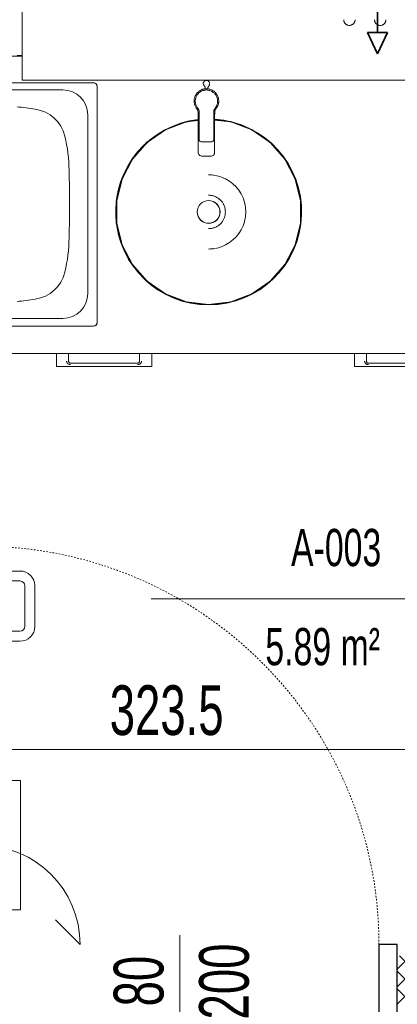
# Model space of a CAD drawing. Header units: centimetres. Extents: x 376 to 6517, y 1901 to 66534.
# Tile 54 of 115: x 1986 to 2062, y 66104 to 66302. Entities that reach past the tile are written whole.
import ezdxf

# ---------------------------------------------------------------- set-up
doc = ezdxf.new("R2010")
doc.units = ezdxf.units.CM
doc.linetypes.add('Kreska', pattern=[0.635, 0.3175, -0.3175])
for name, color, linetype, lineweight in [('A-ANNO-DIMS', 7, 'Continuous', 5), ('A-ANNO-DIMS-50', 7, 'Continuous', 5), ('A-AREA-IDEN', 7, 'Continuous', 5), ('A-DETL-GENF', 7, 'Continuous', 5), ('A-DOOR', 7, 'Continuous', 5), ('A-DOOR-FRAM', 7, 'Continuous', 25), ('A-DOOR-HDLN', 7, 'Kreska', 5), ('A-DOOR-IDEN', 7, 'Continuous', 5), ('A-GENM', 7, 'Continuous', 5), ('A-GLAZ', 7, 'Continuous', 5), ('A-WALL', 7, 'Continuous', 35), ('A-WALL-PATT', 7, 'Continuous', 35), ('G-IMPT', 7, 'Continuous', 5), ('I-FURN', 7, 'Continuous', 5), ('P-SANR-FIXT', 7, 'Continuous', 5)]:
    doc.layers.add(name, color=color, linetype=linetype, lineweight=lineweight)
doc.layers.add('A-DETL', color=7, linetype='Continuous', lineweight=5, true_color=0x00a600)
doc.styles.add('Arial Narrow_1', font='ARIALN.TTF', dxfattribs={"width": 0.8, "height": 10})
doc.styles.add('Arial_I_1', font='arial.ttf', dxfattribs={"width": 0.65, "height": 7.5})
doc.dimstyles.new('standard_wielkość_otworów', dxfattribs={"dimscale": 30.48, "dimtxt": 10.23431, "dimasz": 0.246063, "dimexe": 0.164042, "dimexo": 0.0625, "dimgap": 0, "dimtad": 1, "dimdec": 1, "dimrnd": 0.5, "dimdsep": 46, "dimtxsty": 'Arial Narrow_1', "dimblk1": 'OBLIQUE', "dimblk2": 'OBLIQUE', "dimsah": 1, "dimcen": 0.09, "dimazin": 0, "dimtfac": 1, "dimtdec": 4, "dimtix": 1, "dimtmove": 0, "dimatfit": 3, "dimfxl": 0.164042, "dimfxlon": 1, "dimtvp": 1, "dimtolj": 1, "dimtzin": 0, "dimarcsym": 2})

# ---------------------------------------------------------------- blocks, each defined once
blk = doc.blocks.new('Modele ogólne 2 - Modele ogólne 1-9019300-__-00_00 Przyziemie PB')
at = {"layer": 'A-GENM'}
for p, q in [((63702.14, 66201.46), (63568.64, 66201.46)), ((63628.87, 66141.59), (63892.19, 66141.59))]:
    blk.add_line(p, q, dxfattribs=at)
for centre, start, end in [((63716.47, 66195.31), 15, 90), ((63716.47, 66147.87), 285, 345)]:
    blk.add_arc(centre, 0.78, start, end, dxfattribs=at)
blk = doc.blocks.new('MEBLE szafka kuchenna doł - 3 szuflady-9019311-__-00_00 Przyziemie PB')
at = {"layer": 'G-IMPT'}
for p, q in [((-7.14, 60.01), (-7.14, 61.56)), ((-7.14, 60.63), (-7.14, 61.56)), ((-7.14, 60.63), (-7.14, 61.56)), ((-6.74, 61.96), (6.76, 61.96)), ((7.16, 61.56), (7.16, 60.01)), ((7.16, 61.56), (7.16, 60.05)), ((7.16, 61.56), (7.16, 60.05))]:
    blk.add_line(p, q, dxfattribs=at)
at = {"layer": 'G-IMPT', "flags": 128}
for points in [[(-6.74, 61.96), (-6.81, 61.95), (-6.87, 61.93), (-6.94, 61.9), (-6.99, 61.86), (-7.04, 61.82), (-7.08, 61.76), (-7.11, 61.7), (-7.13, 61.63), (-7.14, 61.56)], [(-7.14, 61.56), (-7.13, 61.63), (-7.11, 61.7), (-7.08, 61.76), (-7.04, 61.82), (-6.99, 61.86), (-6.94, 61.9), (-6.87, 61.93), (-6.81, 61.95), (-6.74, 61.96)], [(-7.04, 61.82), (-7.08, 61.76), (-7.11, 61.7), (-7.13, 61.63), (-7.14, 61.56)], [(-7.14, 61.56), (-7.13, 61.63), (-7.11, 61.7), (-7.08, 61.76), (-7.04, 61.82)], [(-7.04, 61.82), (-7.08, 61.76), (-7.11, 61.7), (-7.13, 61.63), (-7.14, 61.56)], [(-7.14, 61.56), (-7.13, 61.63), (-7.11, 61.7), (-7.08, 61.76), (-7.04, 61.82)], [(-6.74, 61.96), (-6.81, 61.95), (-6.87, 61.93), (-6.94, 61.9)], [(-6.94, 61.9), (-6.87, 61.93), (-6.81, 61.95), (-6.74, 61.96)], [(-6.74, 61.96), (-6.81, 61.95), (-6.87, 61.93), (-6.94, 61.9)], [(-6.94, 61.9), (-6.87, 61.93), (-6.81, 61.95), (-6.74, 61.96)], [(7.16, 61.56), (7.16, 61.63), (7.14, 61.7), (7.11, 61.76), (7.07, 61.82), (7.02, 61.86), (6.96, 61.9), (6.9, 61.93), (6.83, 61.95), (6.76, 61.96)], [(6.76, 61.96), (6.83, 61.95), (6.9, 61.93), (6.96, 61.9), (7.02, 61.86), (7.07, 61.82), (7.11, 61.76), (7.14, 61.7), (7.16, 61.63), (7.16, 61.56)], [(6.96, 61.9), (6.9, 61.93), (6.83, 61.95), (6.76, 61.96)], [(6.76, 61.96), (6.83, 61.95), (6.9, 61.93), (6.96, 61.9)], [(6.96, 61.9), (6.9, 61.93), (6.83, 61.95), (6.76, 61.96)], [(6.76, 61.96), (6.83, 61.95), (6.9, 61.93), (6.96, 61.9)], [(7.16, 61.56), (7.16, 61.63), (7.14, 61.7), (7.11, 61.76), (7.07, 61.82)], [(7.07, 61.82), (7.11, 61.76), (7.14, 61.7), (7.16, 61.63), (7.16, 61.56)], [(7.16, 61.56), (7.16, 61.63), (7.14, 61.7), (7.11, 61.76), (7.07, 61.82)], [(7.07, 61.82), (7.11, 61.76), (7.14, 61.7), (7.16, 61.63), (7.16, 61.56)]]:
    blk.add_lwpolyline(points, dxfattribs=at)
at = {"layer": 'I-FURN'}
for p, q in [((-9.59, 62.66), (9.61, 62.66)), ((-9.59, 62.66), (-9.59, 60.01)), ((9.61, 60.01), (9.61, 62.66)), ((28.41, 0.01), (28.41, 0.14))]:
    blk.add_line(p, q, dxfattribs=at)
for points, knots in [([(-6.74, 62.26), (-6.78, 62.26), (-6.87, 62.25), (-7.07, 62.21), (-7.24, 62.12), (-7.34, 62.01), (-7.39, 61.95), (-7.42, 61.89), (-7.45, 61.85), (-7.47, 61.81), (-7.49, 61.75), (-7.52, 61.67), (-7.53, 61.6), (-7.54, 61.56)], [0, 0, 0, 0, 0.125, 0.25, 0.5, 0.5625, 0.625, 0.6875, 0.71875, 0.75, 0.8125, 0.875, 1, 1, 1, 1]), ([(7.56, 61.56), (7.56, 61.6), (7.54, 61.67), (7.52, 61.75), (7.49, 61.81), (7.47, 61.85), (7.45, 61.89), (7.42, 61.95), (7.37, 62.01), (7.26, 62.12), (7.09, 62.21), (6.9, 62.25), (6.81, 62.26), (6.76, 62.26)], [0, 0, 0, 0, 0.125, 0.1875, 0.25, 0.28125, 0.3125, 0.375, 0.4375, 0.5, 0.75, 0.875, 1, 1, 1, 1])]:
    blk.add_open_spline(points, degree=3, knots=knots, dxfattribs=at)
for points in [[(-7.54, 61.56), (-7.52, 61.67), (-7.46, 61.87), (-7.29, 62.08), (-7.06, 62.22), (-6.85, 62.25), (-6.74, 62.26)], [(6.76, 62.26), (6.88, 62.25), (7.08, 62.22), (7.32, 62.08), (7.48, 61.87), (7.54, 61.67), (7.56, 61.56)]]:
    blk.add_open_spline(points, degree=3, dxfattribs=at)
blk = doc.blocks.new('Windows_S9000-Double-Vent-Window-with-Sashbars - O3 Windows_S9000-Double-Vent-Window-with-Sashbars 2-9090604-__-00_00 Przyziemie PB')
at = {"layer": 'A-GLAZ'}
for p, q in [((-69, -2.4), (-69, -23.4)), ((-69, -23.4), (69, -23.4))]:
    blk.add_line(p, q, dxfattribs=at)
for points, knots in [([(-4.25, -11.2), (-4.25, -11.22), (-4.25, -11.27), (-4.24, -11.35), (-4.23, -11.42), (-4.21, -11.5), (-4.19, -11.57), (-4.16, -11.64), (-4.13, -11.71), (-4.1, -11.78), (-4.06, -11.84), (-4, -11.92), (-3.93, -12), (-3.86, -12.06), (-3.78, -12.13), (-3.68, -12.2), (-3.54, -12.27), (-3.35, -12.33), (-3.2, -12.35), (-3.1, -12.35)], [0.5, 0.5, 0.5, 0.5, 0.5208333, 0.5416667, 0.5625, 0.5833333, 0.6041667, 0.625, 0.6458333, 0.6666667, 0.6875, 0.7083333, 0.75, 0.7708333, 0.7916667, 0.8333333, 0.875, 0.9166667, 1, 1, 1, 1]), ([(-3.1, -12.35), (-3, -12.35), (-2.85, -12.33), (-2.66, -12.27), (-2.52, -12.2), (-2.42, -12.13), (-2.34, -12.06), (-2.27, -12), (-2.19, -11.9), (-2.12, -11.8), (-2.07, -11.71), (-2.04, -11.64), (-2.01, -11.57), (-1.99, -11.5), (-1.97, -11.42), (-1.96, -11.35), (-1.95, -11.27), (-1.95, -11.22), (-1.95, -11.2)], [0, 0, 0, 0, 0.0833333, 0.125, 0.1666667, 0.2083333, 0.2291667, 0.25, 0.2916667, 0.3333333, 0.3541667, 0.375, 0.3958333, 0.4166667, 0.4375, 0.4583333, 0.4791667, 0.5, 0.5, 0.5, 0.5]), ([(1.95, -11.2), (1.95, -11.22), (1.95, -11.27), (1.96, -11.35), (1.97, -11.42), (1.99, -11.5), (2.01, -11.57), (2.04, -11.64), (2.07, -11.71), (2.1, -11.78), (2.14, -11.84), (2.2, -11.92), (2.27, -12), (2.34, -12.06), (2.42, -12.13), (2.52, -12.2), (2.66, -12.27), (2.85, -12.33), (3, -12.35), (3.1, -12.35)], [0.5, 0.5, 0.5, 0.5, 0.5208333, 0.5416667, 0.5625, 0.5833333, 0.6041667, 0.625, 0.6458333, 0.6666667, 0.6875, 0.7083333, 0.75, 0.7708333, 0.7916667, 0.8333333, 0.875, 0.9166667, 1, 1, 1, 1]), ([(3.1, -12.35), (3.2, -12.35), (3.35, -12.33), (3.54, -12.27), (3.68, -12.2), (3.78, -12.13), (3.86, -12.06), (3.93, -12), (4.01, -11.9), (4.08, -11.8), (4.13, -11.71), (4.16, -11.64), (4.19, -11.57), (4.21, -11.5), (4.23, -11.42), (4.24, -11.35), (4.25, -11.27), (4.25, -11.22), (4.25, -11.2)], [0, 0, 0, 0, 0.0833333, 0.125, 0.1666667, 0.2083333, 0.2291667, 0.25, 0.2916667, 0.3333333, 0.3541667, 0.375, 0.3958333, 0.4166667, 0.4375, 0.4583333, 0.4791667, 0.5, 0.5, 0.5, 0.5])]:
    blk.add_open_spline(points, degree=3, knots=knots, dxfattribs=at)
blk = doc.blocks.new('MEBLE szafka kuchenna doł - 3 szuflady-V5-__-00_00 Przyziemie PB')
at = {"layer": 'G-IMPT'}
for p, q in [((-7.14, 60.01), (-7.14, 61.56)), ((-7.14, 60.63), (-7.14, 61.56)), ((-7.14, 60.63), (-7.14, 61.56)), ((-6.74, 61.96), (6.76, 61.96)), ((7.16, 61.56), (7.16, 60.01)), ((7.16, 61.56), (7.16, 60.05)), ((7.16, 61.56), (7.16, 60.05))]:
    blk.add_line(p, q, dxfattribs=at)
at = {"layer": 'G-IMPT', "flags": 128}
for points in [[(-6.74, 61.96), (-6.81, 61.95), (-6.87, 61.93), (-6.94, 61.9), (-6.99, 61.86), (-7.04, 61.82), (-7.08, 61.76), (-7.11, 61.7), (-7.13, 61.63), (-7.14, 61.56)], [(-7.14, 61.56), (-7.13, 61.63), (-7.11, 61.7), (-7.08, 61.76), (-7.04, 61.82), (-6.99, 61.86), (-6.94, 61.9), (-6.87, 61.93), (-6.81, 61.95), (-6.74, 61.96)], [(-7.04, 61.82), (-7.08, 61.76), (-7.11, 61.7), (-7.13, 61.63), (-7.14, 61.56)], [(-7.14, 61.56), (-7.13, 61.63), (-7.11, 61.7), (-7.08, 61.76), (-7.04, 61.82)], [(-7.04, 61.82), (-7.08, 61.76), (-7.11, 61.7), (-7.13, 61.63), (-7.14, 61.56)], [(-7.14, 61.56), (-7.13, 61.63), (-7.11, 61.7), (-7.08, 61.76), (-7.04, 61.82)], [(-6.74, 61.96), (-6.81, 61.95), (-6.87, 61.93), (-6.94, 61.9)], [(-6.94, 61.9), (-6.87, 61.93), (-6.81, 61.95), (-6.74, 61.96)], [(-6.74, 61.96), (-6.81, 61.95), (-6.87, 61.93), (-6.94, 61.9)], [(-6.94, 61.9), (-6.87, 61.93), (-6.81, 61.95), (-6.74, 61.96)], [(7.16, 61.56), (7.16, 61.63), (7.14, 61.7), (7.11, 61.76), (7.07, 61.82), (7.02, 61.86), (6.96, 61.9), (6.9, 61.93), (6.83, 61.95), (6.76, 61.96)], [(6.76, 61.96), (6.83, 61.95), (6.9, 61.93), (6.96, 61.9), (7.02, 61.86), (7.07, 61.82), (7.11, 61.76), (7.14, 61.7), (7.16, 61.63), (7.16, 61.56)], [(6.96, 61.9), (6.9, 61.93), (6.83, 61.95), (6.76, 61.96)], [(6.76, 61.96), (6.83, 61.95), (6.9, 61.93), (6.96, 61.9)], [(6.96, 61.9), (6.9, 61.93), (6.83, 61.95), (6.76, 61.96)], [(6.76, 61.96), (6.83, 61.95), (6.9, 61.93), (6.96, 61.9)], [(7.16, 61.56), (7.16, 61.63), (7.14, 61.7), (7.11, 61.76), (7.07, 61.82)], [(7.07, 61.82), (7.11, 61.76), (7.14, 61.7), (7.16, 61.63), (7.16, 61.56)], [(7.16, 61.56), (7.16, 61.63), (7.14, 61.7), (7.11, 61.76), (7.07, 61.82)], [(7.07, 61.82), (7.11, 61.76), (7.14, 61.7), (7.16, 61.63), (7.16, 61.56)]]:
    blk.add_lwpolyline(points, dxfattribs=at)
at = {"layer": 'I-FURN'}
for p, q in [((-9.59, 62.66), (9.61, 62.66)), ((-9.59, 62.66), (-9.59, 60.01)), ((9.61, 60.01), (9.61, 62.66))]:
    blk.add_line(p, q, dxfattribs=at)
for points, knots in [([(-6.74, 62.26), (-6.78, 62.26), (-6.87, 62.25), (-7.07, 62.21), (-7.24, 62.12), (-7.34, 62.01), (-7.39, 61.95), (-7.42, 61.89), (-7.45, 61.85), (-7.47, 61.81), (-7.49, 61.75), (-7.52, 61.67), (-7.53, 61.6), (-7.54, 61.56)], [0, 0, 0, 0, 0.125, 0.25, 0.5, 0.5625, 0.625, 0.6875, 0.71875, 0.75, 0.8125, 0.875, 1, 1, 1, 1]), ([(7.56, 61.56), (7.56, 61.6), (7.54, 61.67), (7.52, 61.75), (7.49, 61.81), (7.47, 61.85), (7.45, 61.89), (7.42, 61.95), (7.37, 62.01), (7.26, 62.12), (7.09, 62.21), (6.9, 62.25), (6.81, 62.26), (6.76, 62.26)], [0, 0, 0, 0, 0.125, 0.1875, 0.25, 0.28125, 0.3125, 0.375, 0.4375, 0.5, 0.75, 0.875, 1, 1, 1, 1])]:
    blk.add_open_spline(points, degree=3, knots=knots, dxfattribs=at)
for points in [[(-7.54, 61.56), (-7.52, 61.67), (-7.46, 61.87), (-7.29, 62.08), (-7.06, 62.22), (-6.85, 62.25), (-6.74, 62.26)], [(6.76, 62.26), (6.88, 62.25), (7.08, 62.22), (7.32, 62.08), (7.48, 61.87), (7.54, 61.67), (7.56, 61.56)]]:
    blk.add_open_spline(points, degree=3, dxfattribs=at)
blk = doc.blocks.new('Drz Drzwi pełne x1 ___FK_04_1 - Dd - W - DRE zwykłe - 88 x 207_3 _80 x 200_-9031214-__-00_00 Przyziemie PB')
at = {"layer": 'A-DETL-GENF'}
for p, q in [((-36.1, 40.25), (-32.1, 40.25)), ((-32.1, 40.25), (-32.1, 14.25)), ((-36.1, 14.25), (-32.1, 14.25)), ((-20.1, 7.25), (-25.05, 12.2))]:
    blk.add_line(p, q, dxfattribs=at)
blk.add_arc((-40.1, 7.25), 20, 360, 90, dxfattribs=at)
at = {"layer": 'A-DOOR'}
for p, q in [((-35.3, 82.45), (-32.2, 82.45)), ((-35.3, 80.45), (-32.2, 80.45)), ((-31.2, 71.31), (-31.2, 79.45)), ((-29.2, 71.31), (-29.2, 79.45)), ((-34.3, 70.31), (-32.2, 70.31)), ((-34.3, 68.31), (-32.2, 68.31))]:
    blk.add_line(p, q, dxfattribs=at)
for centre, radius, start, end in [((-32.2, 79.45), 3, 0, 90), ((-32.2, 79.45), 1, 0, 90), ((-32.2, 71.31), 3, 270, 0), ((-32.2, 71.31), 1, 270, 0)]:
    blk.add_arc(centre, radius, start, end, dxfattribs=at)
at = {"layer": 'A-DOOR-FRAM'}
for p, q in [((43.8, 7.25), (40.1, 7.25)), ((40.1, 7.25), (40.1, -7.25)), ((43.8, -7.25), (43.8, 7.25))]:
    blk.add_line(p, q, dxfattribs=at)
at = {"layer": 'A-DOOR-HDLN'}
blk.add_arc((-40.1, 7.25), 80.2, 360, 90, dxfattribs=at)
blk = doc.blocks.new('Stainless steel double bowl kitchen sink - J - 870510901 - 870510901 Stainless Steel-9242415-__-00_00 Przyziemie PB')
at = {"layer": 'A-GENM'}
for p, q in [((12.41, 0), (44.2, 0)), ((38.09, -1.43), (11.93, -1.43)), ((45, -0.8), (45, -48.2)), ((43.09, -42.43), (43.09, -6.43)), ((1.68, -47.43), (38.09, -47.43)), ((44.2, -49), (-44.2, -49))]:
    blk.add_line(p, q, dxfattribs=at)
for centre, radius, start, end in [((38.09, -6.43), 5, 360, 90), ((44.2, -0.8), 0.8, 360, 90), ((26.27, -39.06), 34.31, 79.5365, 85.6768), ((31.56, -12.37), 7.11, 13.2947, 82.421), ((7.42, -18.08), 31.92, 0.7053, 13.2947), ((-225.05, -24.43), 264.47, 358.5375, 1.4625), ((7.42, -30.79), 31.92, 346.7053, 359.2947), ((31.56, -36.5), 7.11, 277.579, 346.7053), ((26.27, -9.81), 34.31, 274.3232, 280.4635), ((38.09, -42.43), 5, 270, 360), ((44.2, -48.2), 0.8, 270, 360)]:
    blk.add_arc(centre, radius, start, end, dxfattribs=at)
blk = doc.blocks.new('Sanitary_Basins_DELABIE_120470-HEMI-inset-round-washbasin-diam-3 - Sanitary_Basins_DELABIE_120470-HEMI-inset-round-washbasin-diam-3-9282861-__-00_00 Przyziemie PB')
at = {"layer": 'A-GENM'}
for radius, start, end in [(18.73, 90, 263.5441), (18.65, 90, 263.5164), (18.73, 273.7379, 90), (18.65, 273.7539, 90), (7.47, 80.2369, 90), (7.47, 69.8663, 79.4118), (7.47, 15.2254, 69.6132), (2.3, 90, 270), (2.28, 90, 270), (3.37, 70.5311, 90), (3.36, 83.5745, 90), (2.3, 270, 90), (2.28, 270, 88.9024), (3.36, 70, 80.8278), (3.37, 50.3011, 70), (3.37, 30, 50), (3.37, 10, 29.4335), (3.37, 350.4059, 9.5941), (7.47, 5.2941, 14.989), (7.47, 355.1021, 4.8979), (3.37, 310, 330), (7.47, 290.3868, 344.7746), (3.37, 330.5665, 350), (7.47, 345.011, 354.7059), (3.37, 270, 289.4689), (3.36, 270, 276.4255), (3.36, 279.1722, 290), (3.37, 290, 309.6989), (7.47, 270, 279.7631), (7.47, 280.5882, 290.1337)]:
    blk.add_arc((0, 0), radius, start, end, dxfattribs=at)
at = {"layer": 'G-IMPT', "flags": 128}
for points in [[(0, 18.73), (-4.48, 18.19), (-8.7, 16.58), (-12.42, 14.02), (-15.41, 10.64), (-17.51, 6.64), (-18.59, 2.26), (-18.59, -2.26), (-17.51, -6.64), (-15.41, -10.64), (-12.42, -14.02), (-8.7, -16.58), (-4.48, -18.19), (-2.09, -18.48)], [(-2.09, -18.4), (-4.46, -18.11), (-8.67, -16.51), (-12.37, -13.96), (-15.35, -10.59), (-17.44, -6.61), (-18.51, -2.25), (-18.51, 2.25), (-17.44, 6.61), (-15.35, 10.59), (-12.37, 13.96), (-8.67, 16.51), (-4.46, 18.11), (0, 18.65)], [(1.21, -18.58), (4.48, -18.19), (8.7, -16.58), (12.42, -14.02), (15.41, -10.64), (17.51, -6.64), (18.59, -2.26), (18.59, 2.26), (17.51, 6.64), (15.41, 10.64), (12.42, 14.02), (8.7, 16.58), (4.48, 18.19), (0, 18.73)], [(0, 18.65), (4.46, 18.11), (8.67, 16.51), (12.37, 13.96), (15.35, 10.59), (17.44, 6.61), (18.51, 2.25), (18.51, -2.25), (17.44, -6.61), (15.35, -10.59), (12.37, -13.96), (8.67, -16.51), (4.46, -18.11), (1.21, -18.5)]]:
    blk.add_lwpolyline(points, dxfattribs=at)
blk = doc.blocks.new('Sanitary_Taps-Mixers_DURAVIT-AG_A-1-Single-lever-washbasin-mixer A11010 - A_1 Single lever washbasin mixer with pop-up waste - A11010001010-8252695-__-00_00 Przyziemie PB')
at = {"layer": 'A-DETL-GENF'}
for p, q in [((-0.45, 3.98), (-0.54, 3.89)), ((-0.35, 4.06), (-0.45, 3.98)), ((-0.24, 4.11), (-0.35, 4.06)), ((-0.14, 4.14), (-0.24, 4.11)), ((-0.04, 4.16), (-0.14, 4.14)), ((0.06, 4.16), (-0.04, 4.16)), ((0.16, 4.14), (0.06, 4.16)), ((0.26, 4.11), (0.16, 4.14)), ((0.36, 4.06), (0.26, 4.11)), ((0.47, 3.98), (0.36, 4.06)), ((0.55, 3.89), (0.47, 3.98)), ((-1.5, 1.98), (-1.59, 1.91)), ((-1.5, 1.98), (-1.59, 1.91)), ((-1.41, 2.05), (-1.5, 1.98)), ((-1.41, 2.05), (-1.5, 1.98)), ((-1.32, 2.11), (-1.41, 2.05)), ((-1.32, 2.11), (-1.41, 2.05)), ((-1.23, 2.17), (-1.32, 2.11)), ((-1.23, 2.17), (-1.32, 2.11)), ((-1.13, 2.22), (-1.23, 2.17)), ((-1.13, 2.22), (-1.23, 2.17)), ((-1.02, 2.27), (-1.13, 2.22)), ((-1.02, 2.27), (-1.13, 2.22)), ((-1.03, 2), (-1.12, 1.95)), ((-0.86, 2.08), (-1.03, 2)), ((-0.91, 2.32), (-1.02, 2.27)), ((-0.91, 2.32), (-1.02, 2.27)), ((-0.8, 2.36), (-0.91, 2.32)), ((-0.8, 2.36), (-0.91, 2.32)), ((-0.69, 2.14), (-0.86, 2.08)), ((-0.69, 2.39), (-0.8, 2.36)), ((-0.69, 2.39), (-0.8, 2.36)), ((-0.57, 2.43), (-0.69, 2.39)), ((-0.57, 2.43), (-0.69, 2.39)), ((-0.54, 2.18), (-0.69, 2.14)), ((-0.63, 3.69), (-0.64, 3.58)), ((-0.64, 3.58), (-0.63, 3.48)), ((-0.6, 3.79), (-0.63, 3.69)), ((-0.63, 3.48), (-0.6, 3.38)), ((-0.54, 3.89), (-0.6, 3.79)), ((-0.6, 3.38), (-0.28, 2.81)), ((-0.45, 2.45), (-0.57, 2.43)), ((-0.45, 2.45), (-0.57, 2.43)), ((-0.43, 2.21), (-0.54, 2.18)), ((-0.26, 2.47), (-0.45, 2.45)), ((-0.26, 2.47), (-0.45, 2.45)), ((-0.23, 2.24), (-0.43, 2.21)), ((-0.28, 2.81), (-0.26, 2.47)), ((0, 2.49), (-0.26, 2.47)), ((-0.07, 2.25), (-0.23, 2.24)), ((0.08, 2.25), (-0.07, 2.25)), ((0.26, 2.48), (0, 2.49)), ((0.21, 2.24), (0.08, 2.25)), ((0.4, 2.22), (0.21, 2.24)), ((0.26, 2.76), (0.59, 3.32)), ((0.26, 2.48), (0.26, 2.76)), ((0.44, 2.45), (0.26, 2.48)), ((0.44, 2.45), (0.26, 2.48)), ((0.55, 2.18), (0.4, 2.22)), ((0.56, 2.43), (0.44, 2.45)), ((0.56, 2.43), (0.44, 2.45)), ((0.61, 3.79), (0.55, 3.89)), ((0.7, 2.14), (0.55, 2.18)), ((0.69, 2.39), (0.56, 2.43)), ((0.69, 2.39), (0.56, 2.43)), ((0.59, 3.32), (0.63, 3.43)), ((0.65, 3.69), (0.61, 3.79)), ((0.63, 3.43), (0.66, 3.53)), ((0.66, 3.53), (0.65, 3.69)), ((0.81, 2.36), (0.69, 2.39)), ((0.81, 2.36), (0.69, 2.39)), ((0.83, 2.09), (0.7, 2.14)), ((0.93, 2.31), (0.81, 2.36)), ((0.93, 2.31), (0.81, 2.36)), ((0.99, 2.02), (0.83, 2.09)), ((1.04, 2.26), (0.93, 2.31)), ((1.04, 2.26), (0.93, 2.31)), ((1.13, 1.95), (0.99, 2.02)), ((1.15, 2.21), (1.04, 2.26)), ((1.15, 2.21), (1.04, 2.26)), ((1.26, 2.14), (1.15, 2.21)), ((1.26, 2.14), (1.15, 2.21)), ((1.37, 2.08), (1.26, 2.14)), ((1.37, 2.08), (1.26, 2.14)), ((1.47, 2.01), (1.37, 2.08)), ((1.47, 2.01), (1.37, 2.08)), ((1.56, 1.94), (1.47, 2.01)), ((1.56, 1.94), (1.47, 2.01)), ((-2.47, 0.2), (-2.48, -0.19)), ((-2.47, 0.2), (-2.48, -0.19)), ((-2.46, 0.33), (-2.47, 0.2)), ((-2.46, 0.33), (-2.47, 0.2)), ((-2.44, 0.45), (-2.46, 0.33)), ((-2.44, 0.45), (-2.46, 0.33)), ((-2.41, 0.58), (-2.44, 0.45)), ((-2.41, 0.58), (-2.44, 0.45)), ((-2.38, 0.7), (-2.41, 0.58)), ((-2.38, 0.7), (-2.41, 0.58)), ((-2.34, 0.82), (-2.38, 0.7)), ((-2.34, 0.82), (-2.38, 0.7)), ((-2.3, 0.94), (-2.34, 0.82)), ((-2.3, 0.94), (-2.34, 0.82)), ((-2.24, 1.06), (-2.3, 0.94)), ((-2.24, 1.06), (-2.3, 0.94)), ((-2.24, 0.16), (-2.25, 0)), ((-2.19, 1.17), (-2.24, 1.06)), ((-2.19, 1.17), (-2.24, 1.06)), ((-2.22, 0.31), (-2.24, 0.16)), ((-2.21, 0.41), (-2.22, 0.31)), ((-2.16, 0.62), (-2.21, 0.41)), ((-2.13, 1.28), (-2.19, 1.17)), ((-2.13, 1.28), (-2.19, 1.17)), ((-2.11, 0.77), (-2.16, 0.62)), ((-2.06, 1.38), (-2.13, 1.28)), ((-2.06, 1.38), (-2.13, 1.28)), ((-2.07, 0.86), (-2.11, 0.77)), ((-1.99, 1.03), (-2.07, 0.86)), ((-1.99, 1.48), (-2.06, 1.38)), ((-1.99, 1.48), (-2.06, 1.38)), ((-1.92, 1.58), (-1.99, 1.48)), ((-1.92, 1.58), (-1.99, 1.48)), ((-1.9, 1.19), (-1.99, 1.03)), ((-1.84, 1.67), (-1.92, 1.58)), ((-1.84, 1.67), (-1.92, 1.58)), ((-1.82, 1.32), (-1.9, 1.19)), ((-1.76, 1.76), (-1.84, 1.67)), ((-1.76, 1.76), (-1.84, 1.67)), ((-1.74, 1.42), (-1.82, 1.32)), ((-1.68, 1.84), (-1.76, 1.76)), ((-1.68, 1.84), (-1.76, 1.76)), ((-1.61, 1.56), (-1.74, 1.42)), ((-1.59, 1.91), (-1.68, 1.84)), ((-1.59, 1.91), (-1.68, 1.84)), ((-1.5, 1.67), (-1.61, 1.56)), ((-1.42, 1.74), (-1.5, 1.67)), ((-1.25, 1.87), (-1.42, 1.74)), ((-1.12, 1.95), (-1.25, 1.87)), ((1.24, 1.88), (1.13, 1.95)), ((1.39, 1.77), (1.24, 1.88)), ((1.51, 1.67), (1.39, 1.77)), ((1.6, 1.59), (1.51, 1.67)), ((1.65, 1.86), (1.56, 1.94)), ((1.65, 1.86), (1.56, 1.94)), ((1.73, 1.45), (1.6, 1.59)), ((1.74, 1.78), (1.65, 1.86)), ((1.74, 1.78), (1.65, 1.86)), ((1.83, 1.32), (1.73, 1.45)), ((1.82, 1.69), (1.74, 1.78)), ((1.82, 1.69), (1.74, 1.78)), ((1.9, 1.61), (1.82, 1.69)), ((1.9, 1.61), (1.82, 1.69)), ((1.89, 1.23), (1.83, 1.32)), ((1.99, 1.06), (1.89, 1.23)), ((1.97, 1.52), (1.9, 1.61)), ((1.97, 1.52), (1.9, 1.61)), ((2.03, 1.43), (1.97, 1.52)), ((2.03, 1.43), (1.97, 1.52)), ((2.06, 0.92), (1.99, 1.06)), ((2.09, 1.34), (2.03, 1.43)), ((2.09, 1.34), (2.03, 1.43)), ((2.1, 0.83), (2.06, 0.92)), ((2.15, 1.24), (2.09, 1.34)), ((2.15, 1.24), (2.09, 1.34)), ((2.17, 0.62), (2.1, 0.83)), ((2.2, 1.14), (2.15, 1.24)), ((2.2, 1.14), (2.15, 1.24)), ((2.21, 0.47), (2.17, 0.62)), ((2.25, 1.04), (2.2, 1.14)), ((2.25, 1.04), (2.2, 1.14)), ((2.23, 0.31), (2.21, 0.47)), ((2.25, 0.2), (2.23, 0.31)), ((2.3, 0.93), (2.25, 1.04)), ((2.3, 0.93), (2.25, 1.04)), ((2.25, 0), (2.25, 0.2)), ((2.34, 0.82), (2.3, 0.93)), ((2.34, 0.82), (2.3, 0.93)), ((2.38, 0.7), (2.34, 0.82)), ((2.38, 0.7), (2.34, 0.82)), ((2.41, 0.58), (2.38, 0.7)), ((2.41, 0.58), (2.38, 0.7)), ((2.43, 0.46), (2.41, 0.58)), ((2.43, 0.46), (2.41, 0.58)), ((2.45, 0.34), (2.43, 0.46)), ((2.45, 0.34), (2.43, 0.46)), ((2.47, 0.22), (2.45, 0.34)), ((2.47, 0.22), (2.45, 0.34)), ((2.47, 0.09), (2.47, 0.22)), ((2.47, 0.09), (2.47, 0.22)), ((2.47, -0.04), (2.47, 0.09)), ((2.47, -0.04), (2.47, 0.09)), ((-2.48, -0.19), (-2.42, -0.59)), ((-2.48, -0.19), (-2.42, -0.59)), ((-2.42, -0.59), (-2.29, -0.97)), ((-2.42, -0.59), (-2.29, -0.97)), ((-2.29, -0.97), (-2.09, -1.31)), ((-2.29, -0.97), (-2.09, -1.31)), ((-2.25, 0), (-2.24, -0.15)), ((-2.24, -0.15), (-2.22, -0.31)), ((-2.22, -0.31), (-2.2, -0.46)), ((-2.2, -0.46), (-2.16, -0.61)), ((-2.16, -0.61), (-2.11, -0.76)), ((-2.11, -0.76), (-2.06, -0.9)), ((-2.09, -1.31), (-2.03, -1.4)), ((-2.09, -1.31), (-2.03, -1.4)), ((-2.06, -0.9), (-1.99, -1.04)), ((-2.03, -1.4), (-1.97, -1.49)), ((-2.03, -1.4), (-1.97, -1.49)), ((-1.99, -1.04), (-1.91, -1.17)), ((-1.97, -1.49), (-1.9, -1.57)), ((-1.97, -1.49), (-1.9, -1.57)), ((-1.91, -1.17), (-1.83, -1.3)), ((-1.9, -1.57), (-1.82, -1.66)), ((-1.9, -1.57), (-1.82, -1.66)), ((-1.83, -1.3), (-1.74, -1.43)), ((-1.82, -1.66), (-1.76, -1.72)), ((-1.82, -1.66), (-1.76, -1.72)), ((-1.76, -1.72), (-1.72, -2)), ((-1.76, -1.72), (-1.72, -2)), ((-1.74, -1.43), (-1.66, -1.52)), ((-1.66, -1.52), (-1.62, -1.59)), ((-1.62, -1.59), (-1.58, -1.66)), ((-1.58, -1.66), (-1.54, -1.76)), ((-1.54, -1.76), (-1.51, -1.85)), ((-1.51, -1.85), (-1.49, -1.96)), ((-1.49, -1.96), (-1.48, -2.05)), ((1.48, -2.07), (1.5, -1.97)), ((1.5, -1.97), (1.51, -1.89)), ((1.51, -1.89), (1.54, -1.79)), ((1.54, -1.79), (1.58, -1.69)), ((1.58, -1.69), (1.63, -1.6)), ((1.63, -1.6), (1.67, -1.52)), ((1.67, -1.52), (1.74, -1.43)), ((1.73, -2), (1.76, -1.79)), ((1.73, -2), (1.76, -1.79)), ((1.74, -1.43), (1.84, -1.3)), ((1.76, -1.79), (1.78, -1.71)), ((1.76, -1.79), (1.78, -1.71)), ((1.78, -1.71), (1.84, -1.64)), ((1.78, -1.71), (1.84, -1.64)), ((1.84, -1.3), (1.9, -1.22)), ((1.84, -1.64), (1.92, -1.55)), ((1.84, -1.64), (1.92, -1.55)), ((1.9, -1.22), (2, -1.04)), ((1.92, -1.55), (1.99, -1.45)), ((1.92, -1.55), (1.99, -1.45)), ((1.99, -1.45), (2.06, -1.35)), ((1.99, -1.45), (2.06, -1.35)), ((2, -1.04), (2.05, -0.93)), ((2.05, -0.93), (2.12, -0.76)), ((2.06, -1.35), (2.28, -0.97)), ((2.06, -1.35), (2.28, -0.97)), ((2.12, -0.76), (2.16, -0.63)), ((2.16, -0.63), (2.21, -0.46)), ((2.21, -0.46), (2.23, -0.32)), ((2.23, -0.32), (2.25, -0.15)), ((2.25, -0.15), (2.25, 0)), ((2.28, -0.97), (2.41, -0.55)), ((2.28, -0.97), (2.41, -0.55)), ((2.41, -0.55), (2.44, -0.42)), ((2.41, -0.55), (2.44, -0.42)), ((2.44, -0.42), (2.46, -0.29)), ((2.44, -0.42), (2.46, -0.29)), ((2.46, -0.29), (2.47, -0.17)), ((2.46, -0.29), (2.47, -0.17)), ((2.47, -0.17), (2.47, -0.04)), ((2.47, -0.17), (2.47, -0.04)), ((-1.72, -2), (-1.69, -2.23)), ((-1.72, -2), (-1.69, -2.23)), ((-1.69, -2.23), (-1.67, -2.36)), ((-1.69, -2.23), (-1.67, -2.36)), ((-1.67, -2.36), (-1.66, -2.49)), ((-1.67, -2.36), (-1.66, -2.49)), ((-1.66, -2.49), (-1.66, -2.63)), ((-1.66, -2.49), (-1.66, -2.63)), ((-1.66, -2.63), (-1.65, -2.78)), ((-1.66, -2.63), (-1.65, -2.78)), ((-1.65, -2.78), (-1.65, -2.94)), ((-1.65, -2.78), (-1.65, -2.94)), ((-1.65, -2.94), (-1.65, -3.1)), ((-1.65, -2.94), (-1.65, -3.1)), ((-1.65, -3.1), (-1.65, -3.19)), ((-1.65, -3.1), (-1.65, -3.19)), ((-1.65, -3.19), (-1.65, -3.36)), ((-1.65, -3.19), (-1.65, -3.36)), ((-1.65, -3.36), (-1.65, -3.53)), ((-1.65, -3.36), (-1.65, -3.53)), ((-1.65, -3.53), (-1.65, -3.7)), ((-1.65, -3.53), (-1.65, -3.7)), ((-1.65, -3.7), (-1.65, -3.87)), ((-1.65, -3.7), (-1.65, -3.87)), ((-1.65, -3.87), (-1.65, -4.22)), ((-1.65, -3.87), (-1.65, -4.22)), ((-1.48, -2.05), (-1.47, -2.16)), ((-1.47, -2.16), (-1.47, -2.83)), ((-1.47, -2.83), (-1.47, -6.36)), ((1.48, -2.17), (1.48, -2.07)), ((1.48, -3.09), (1.48, -2.17)), ((1.48, -4.01), (1.48, -3.09)), ((1.65, -3.1), (1.66, -2.94)), ((1.65, -3.1), (1.66, -2.94)), ((1.65, -3.19), (1.65, -3.1)), ((1.65, -3.19), (1.65, -3.1)), ((1.65, -3.36), (1.65, -3.19)), ((1.65, -3.36), (1.65, -3.19)), ((1.65, -3.53), (1.65, -3.36)), ((1.65, -3.53), (1.65, -3.36)), ((1.65, -3.7), (1.65, -3.53)), ((1.65, -3.7), (1.65, -3.53)), ((1.65, -3.87), (1.65, -3.7)), ((1.65, -3.87), (1.65, -3.7)), ((1.65, -4.05), (1.65, -3.87)), ((1.65, -4.05), (1.65, -3.87)), ((1.66, -2.78), (1.67, -2.63)), ((1.66, -2.78), (1.67, -2.63)), ((1.66, -2.94), (1.66, -2.78)), ((1.66, -2.94), (1.66, -2.78)), ((1.67, -2.49), (1.68, -2.36)), ((1.67, -2.49), (1.68, -2.36)), ((1.67, -2.63), (1.67, -2.49)), ((1.67, -2.63), (1.67, -2.49)), ((1.68, -2.36), (1.7, -2.23)), ((1.68, -2.36), (1.7, -2.23)), ((1.7, -2.23), (1.73, -2)), ((1.7, -2.23), (1.73, -2)), ((-1.65, -4.22), (-1.65, -4.39)), ((-1.65, -4.22), (-1.65, -4.39)), ((-1.65, -4.39), (-1.65, -4.56)), ((-1.65, -4.39), (-1.65, -4.56)), ((-1.65, -4.56), (-1.65, -4.75)), ((-1.65, -4.56), (-1.65, -4.75)), ((-1.65, -4.75), (-1.65, -4.94)), ((-1.65, -4.75), (-1.65, -4.94)), ((-1.65, -4.94), (-1.65, -5.12)), ((-1.65, -4.94), (-1.65, -5.12)), ((-1.65, -5.12), (-1.65, -5.31)), ((-1.65, -5.12), (-1.65, -5.31)), ((-1.65, -5.31), (-1.65, -5.47)), ((-1.65, -5.31), (-1.65, -5.47)), ((-1.65, -5.47), (-1.65, -5.63)), ((-1.65, -5.47), (-1.65, -5.63)), ((-1.65, -5.63), (-1.65, -5.79)), ((-1.65, -5.63), (-1.65, -5.79)), ((-1.65, -5.79), (-1.65, -5.95)), ((-1.65, -5.79), (-1.65, -5.95)), ((-1.65, -5.95), (-1.65, -6.29)), ((-1.65, -5.95), (-1.65, -6.29)), ((1.48, -4.93), (1.48, -4.01)), ((1.48, -6.36), (1.48, -4.93)), ((1.65, -4.39), (1.65, -4.05)), ((1.65, -4.39), (1.65, -4.05)), ((1.65, -4.56), (1.65, -4.39)), ((1.65, -4.56), (1.65, -4.39)), ((1.65, -4.75), (1.65, -4.56)), ((1.65, -4.75), (1.65, -4.56)), ((1.65, -4.94), (1.65, -4.75)), ((1.65, -4.94), (1.65, -4.75)), ((1.65, -5.12), (1.65, -4.94)), ((1.65, -5.12), (1.65, -4.94)), ((1.65, -5.31), (1.65, -5.12)), ((1.65, -5.31), (1.65, -5.12)), ((1.65, -5.47), (1.65, -5.31)), ((1.65, -5.47), (1.65, -5.31)), ((1.65, -5.63), (1.65, -5.47)), ((1.65, -5.63), (1.65, -5.47)), ((1.65, -5.79), (1.65, -5.63)), ((1.65, -5.79), (1.65, -5.63)), ((1.65, -5.95), (1.65, -5.79)), ((1.65, -5.95), (1.65, -5.79)), ((1.65, -6.12), (1.65, -5.95)), ((1.65, -6.12), (1.65, -5.95)), ((-1.65, -6.29), (-1.65, -6.46)), ((-1.65, -6.29), (-1.65, -6.46)), ((-1.65, -6.46), (-1.65, -6.64)), ((-1.65, -6.46), (-1.65, -6.64)), ((-1.65, -6.64), (-1.65, -6.8)), ((-1.65, -6.64), (-1.65, -6.8)), ((-1.65, -6.8), (-1.65, -6.97)), ((-1.65, -6.8), (-1.65, -6.97)), ((-1.65, -6.97), (-1.65, -7.15)), ((-1.65, -6.97), (-1.65, -7.15)), ((-1.65, -7.15), (-1.65, -7.33)), ((-1.65, -7.15), (-1.65, -7.33)), ((-1.65, -7.33), (-1.65, -7.5)), ((-1.65, -7.33), (-1.65, -7.5)), ((-1.65, -7.5), (-1.65, -7.68)), ((-1.65, -7.5), (-1.65, -7.68)), ((-1.65, -7.68), (-1.65, -7.88)), ((-1.65, -7.68), (-1.65, -7.88)), ((-1.65, -7.88), (-1.65, -8.07)), ((-1.65, -7.88), (-1.65, -8.07)), ((-1.47, -6.36), (-1.47, -6.48)), ((-1.47, -6.48), (-1.47, -6.6)), ((-1.47, -6.6), (-1.47, -6.72)), ((-1.47, -6.72), (-1.47, -6.84)), ((-1.47, -6.84), (-1.47, -6.95)), ((-1.47, -6.95), (-1.47, -7.07)), ((-1.47, -7.07), (-1.47, -7.19)), ((-1.47, -7.19), (-1.47, -7.31)), ((-1.47, -7.31), (-1.47, -7.43)), ((-1.47, -7.43), (-1.47, -7.55)), ((-1.47, -7.55), (-1.47, -7.7)), ((-1.47, -7.7), (-1.46, -7.79)), ((-1.46, -7.79), (-1.43, -7.89)), ((-1.43, -7.89), (-1.39, -7.96)), ((1.39, -7.98), (1.44, -7.89)), ((1.44, -7.89), (1.47, -7.8)), ((1.47, -7.8), (1.48, -7.7)), ((1.48, -6.48), (1.48, -6.36)), ((1.48, -6.6), (1.48, -6.48)), ((1.48, -6.72), (1.48, -6.6)), ((1.48, -6.84), (1.48, -6.72)), ((1.48, -6.95), (1.48, -6.84)), ((1.48, -7.07), (1.48, -6.95)), ((1.48, -7.19), (1.48, -7.07)), ((1.48, -7.7), (1.48, -7.19)), ((1.65, -6.46), (1.65, -6.12)), ((1.65, -6.46), (1.65, -6.12)), ((1.65, -6.64), (1.65, -6.46)), ((1.65, -6.64), (1.65, -6.46)), ((1.65, -6.8), (1.65, -6.64)), ((1.65, -6.8), (1.65, -6.64)), ((1.65, -6.97), (1.65, -6.8)), ((1.65, -6.97), (1.65, -6.8)), ((1.65, -7.15), (1.65, -6.97)), ((1.65, -7.15), (1.65, -6.97)), ((1.65, -7.33), (1.65, -7.15)), ((1.65, -7.33), (1.65, -7.15)), ((1.65, -7.5), (1.65, -7.33)), ((1.65, -7.5), (1.65, -7.33)), ((1.65, -7.68), (1.65, -7.5)), ((1.65, -7.68), (1.65, -7.5)), ((1.65, -7.88), (1.65, -7.68)), ((1.65, -7.88), (1.65, -7.68)), ((1.65, -8.07), (1.65, -7.88)), ((1.65, -8.07), (1.65, -7.88)), ((-1.65, -8.07), (-1.65, -8.24)), ((-1.65, -8.07), (-1.65, -8.24)), ((-1.65, -8.24), (-1.65, -8.4)), ((-1.65, -8.24), (-1.65, -8.4)), ((-1.65, -8.4), (-1.65, -8.58)), ((-1.65, -8.4), (-1.65, -8.58)), ((-1.65, -8.58), (-1.65, -8.76)), ((-1.65, -8.58), (-1.65, -8.76)), ((-1.65, -8.76), (-1.65, -8.94)), ((-1.65, -8.76), (-1.65, -8.94)), ((-1.65, -8.94), (-1.65, -9.12)), ((-1.65, -8.94), (-1.65, -9.12)), ((-1.65, -9.12), (-1.65, -9.31)), ((-1.65, -9.12), (-1.65, -9.31)), ((-1.65, -9.31), (-1.65, -9.51)), ((-1.65, -9.31), (-1.65, -9.51)), ((-1.65, -9.51), (-1.65, -9.68)), ((-1.65, -9.51), (-1.65, -9.68)), ((-1.65, -9.68), (-1.65, -9.76)), ((-1.65, -9.68), (-1.65, -9.76)), ((-1.65, -9.76), (-1.65, -9.93)), ((-1.65, -9.76), (-1.65, -9.93)), ((-1.39, -7.96), (-1.33, -8.05)), ((-1.33, -8.05), (-1.25, -8.11)), ((-1.25, -8.11), (-1.18, -8.15)), ((-1.18, -8.15), (-1.07, -8.19)), ((-1.07, -8.19), (-0.97, -8.2)), ((-0.97, -8.2), (-0.81, -8.2)), ((-0.81, -8.2), (-0.7, -8.2)), ((-0.7, -8.2), (-0.56, -8.2)), ((-0.56, -8.2), (-0.47, -8.2)), ((-0.47, -8.2), (-0.38, -8.2)), ((-0.38, -8.2), (-0.26, -8.2)), ((-0.26, -8.2), (-0.11, -8.2)), ((-0.11, -8.2), (0, -8.2)), ((0, -8.2), (0.13, -8.2)), ((0.13, -8.2), (0.25, -8.2)), ((0.25, -8.2), (0.4, -8.2)), ((0.4, -8.2), (0.49, -8.2)), ((0.49, -8.2), (0.59, -8.2)), ((0.59, -8.2), (0.76, -8.2)), ((0.76, -8.2), (0.91, -8.2)), ((0.91, -8.2), (1.03, -8.2)), ((1.03, -8.2), (1.11, -8.18)), ((1.11, -8.18), (1.2, -8.15)), ((1.2, -8.15), (1.28, -8.1)), ((1.28, -8.1), (1.34, -8.05)), ((1.34, -8.05), (1.39, -7.98)), ((1.65, -8.24), (1.65, -8.07)), ((1.65, -8.24), (1.65, -8.07)), ((1.65, -8.4), (1.65, -8.24)), ((1.65, -8.4), (1.65, -8.24)), ((1.65, -8.58), (1.65, -8.4)), ((1.65, -8.58), (1.65, -8.4)), ((1.65, -8.76), (1.65, -8.58)), ((1.65, -8.76), (1.65, -8.58)), ((1.65, -8.94), (1.65, -8.76)), ((1.65, -8.94), (1.65, -8.76)), ((1.65, -9.12), (1.65, -8.94)), ((1.65, -9.12), (1.65, -8.94)), ((1.65, -9.31), (1.65, -9.12)), ((1.65, -9.31), (1.65, -9.12)), ((1.65, -9.51), (1.65, -9.31)), ((1.65, -9.51), (1.65, -9.31)), ((1.65, -9.68), (1.65, -9.51)), ((1.65, -9.68), (1.65, -9.51)), ((1.65, -9.76), (1.65, -9.68)), ((1.65, -9.76), (1.65, -9.68)), ((1.65, -9.93), (1.65, -9.76)), ((1.65, -9.93), (1.65, -9.76)), ((-1.65, -9.93), (-1.65, -10.09)), ((-1.65, -9.93), (-1.65, -10.09)), ((-1.65, -10.09), (-1.65, -10.26)), ((-1.65, -10.09), (-1.65, -10.26)), ((-1.65, -10.26), (-1.64, -10.34)), ((-1.65, -10.26), (-1.64, -10.34)), ((-1.64, -10.34), (-1.64, -10.42)), ((-1.64, -10.34), (-1.64, -10.42)), ((-1.64, -10.42), (-1.59, -10.58)), ((-1.64, -10.42), (-1.59, -10.58)), ((-1.59, -10.58), (-1.52, -10.73)), ((-1.59, -10.58), (-1.52, -10.73)), ((-1.52, -10.73), (-1.42, -10.86)), ((-1.52, -10.73), (-1.42, -10.86)), ((-1.42, -10.86), (-1.29, -10.96)), ((-1.42, -10.86), (-1.29, -10.96)), ((-1.29, -10.96), (-1.14, -11.04)), ((-1.29, -10.96), (-1.14, -11.04)), ((-1.14, -11.04), (-0.99, -11.09)), ((-1.14, -11.04), (-0.99, -11.09)), ((-0.99, -11.09), (-0.9, -11.1)), ((-0.99, -11.09), (-0.9, -11.1)), ((-0.9, -11.1), (-0.82, -11.1)), ((-0.9, -11.1), (-0.82, -11.1)), ((-0.82, -11.1), (-0.66, -11.1)), ((-0.82, -11.1), (-0.66, -11.1)), ((-0.66, -11.1), (-0.49, -11.1)), ((-0.66, -11.1), (-0.49, -11.1)), ((-0.49, -11.1), (-0.33, -11.1)), ((-0.49, -11.1), (-0.33, -11.1)), ((-0.33, -11.1), (-0.16, -11.1)), ((-0.33, -11.1), (-0.16, -11.1)), ((-0.16, -11.1), (0, -11.1)), ((-0.16, -11.1), (0, -11.1)), ((0, -11.1), (0.17, -11.1)), ((0, -11.1), (0.17, -11.1)), ((0.17, -11.1), (0.34, -11.1)), ((0.17, -11.1), (0.34, -11.1)), ((0.34, -11.1), (0.5, -11.1)), ((0.34, -11.1), (0.5, -11.1)), ((0.5, -11.1), (0.67, -11.1)), ((0.5, -11.1), (0.67, -11.1)), ((0.67, -11.1), (0.83, -11.1)), ((0.67, -11.1), (0.83, -11.1)), ((0.83, -11.1), (0.91, -11.1)), ((0.83, -11.1), (0.91, -11.1)), ((0.91, -11.1), (1, -11.09)), ((0.91, -11.1), (1, -11.09)), ((1, -11.09), (1.15, -11.04)), ((1, -11.09), (1.15, -11.04)), ((1.15, -11.04), (1.3, -10.96)), ((1.15, -11.04), (1.3, -10.96)), ((1.3, -10.96), (1.43, -10.86)), ((1.3, -10.96), (1.43, -10.86)), ((1.43, -10.86), (1.53, -10.73)), ((1.43, -10.86), (1.53, -10.73)), ((1.53, -10.73), (1.6, -10.58)), ((1.53, -10.73), (1.6, -10.58)), ((1.6, -10.58), (1.65, -10.42)), ((1.6, -10.58), (1.65, -10.42)), ((1.65, -10.09), (1.65, -9.93)), ((1.65, -10.09), (1.65, -9.93)), ((1.65, -10.26), (1.65, -10.09)), ((1.65, -10.26), (1.65, -10.09)), ((1.65, -10.34), (1.65, -10.26)), ((1.65, -10.34), (1.65, -10.26)), ((1.65, -10.42), (1.65, -10.34)), ((1.65, -10.42), (1.65, -10.34))]:
    blk.add_line(p, q, dxfattribs=at)
blk = doc.blocks.new('DIMBLOCK36-__-00_00 Przyziemie PB')
at = {"layer": 'A-ANNO-DIMS-50', "color": 250, "true_color": 0x303030}
for p, q in [((1853.29, 66155.53), (1853.29, 66160.53)), ((1853.29, 66155.53), (1857.04, 66159.28)), ((2176.85, 66155.53), (2176.85, 66160.53)), ((2176.85, 66155.53), (2180.6, 66159.28)), ((1853.29, 66155.53), (1849.54, 66151.78)), ((1853.29, 66155.53), (2176.85, 66155.53)), ((1853.29, 66155.53), (1853.29, 66150.53)), ((2176.85, 66155.53), (2173.1, 66151.78)), ((2176.85, 66155.53), (2176.85, 66150.53))]:
    blk.add_line(p, q, dxfattribs=at)
at = {"layer": 'A-ANNO-DIMS-50', "color": 0, "insert": (2004.43, 66168.45), "char_height": 10, "width": 25.537, "attachment_point": 1, "line_spacing_factor": 0.974696, "style": 'Arial Narrow_1'}
blk.add_mtext('323.5', dxfattribs=at)
blk = doc.blocks.new('_Oblique')
at = {"color": 0, "linetype": 'ByBlock', "lineweight": -2}
blk.add_line((-0.5, -0.5), (0.5, 0.5), dxfattribs=at)
blk = doc.blocks.new('ODr Oznaczenie drzwi ___FK_4_0 - pb-5810492-__-00_00 Przyziemie PB')
at = {"layer": 'A-DOOR-IDEN'}
blk.add_line((0, -0.1939), (0, 0.1834), dxfattribs=at)
blk = doc.blocks.new('METKA_POMIESZCZENIA PB NL Lubin - Rozbudowana - z ramką-8603349-__-00_00 Przyziemie PB')
at = {"layer": 'A-AREA-IDEN'}
blk.add_line((-1, 0), (1.3, 0), dxfattribs=at)

msp = doc.modelspace()

# ---------------------------------------------------------------- hatches: boundary and pattern name
at = {"layer": 'A-WALL-PATT', "lineweight": 5, "true_color": 0x808080}
h = msp.add_hatch(dxfattribs=at)
h.set_pattern_fill('FP_10', color=8, style=0, pattern_type=2)
h.set_pattern_definition([(45, (-61328.214, 83.225), (-8.4852814, 8.4852814), [])])
h.paths.add_polyline_path([(1844.8, 66114.01), (1974.75, 66114.01), (1974.75, 66115.26), (1844.8, 66115.26)])
h.paths.add_polyline_path([(2174.6, 66114.01), (2175.85, 66114.01), (2175.85, 66115.26), (2062.35, 66115.26), (2062.35, 66114.01), (2172.81, 66114.01)])
at = {"layer": 'A-WALL-PATT', "lineweight": 5, "true_color": 0x787878}
h = msp.add_hatch(dxfattribs=at)
h.set_pattern_fill('FP_9', color=8, style=0, pattern_type=2)
h.set_pattern_definition([(45, (-61328.2136, 83.225), (-1.76776695, 1.76776695), []), (135, (-61328.2136, 83.225), (-1.76776695, -1.76776695), [])])
h.paths.add_polyline_path([(1844.8, 66104.01), (1974.75, 66104.01), (1974.75, 66114.01), (1844.8, 66114.01), (1844.8, 66110.72)])
h.paths.add_polyline_path([(2174.6, 66104.01), (2174.6, 66114.01), (2062.35, 66114.01), (2062.35, 66104.01), (2172.81, 66104.01)])

# ---------------------------------------------------------------- linework, layer by layer
at = {"layer": 'A-DETL', "color": 116, "lineweight": 35, "true_color": 0x008040}
for p, q in [((2058.35, 66310.03), (2058.35, 66299.91)), ((2060.35, 66299.91), (2056.35, 66299.91)), ((2056.35, 66299.91), (2058.35, 66295.62)), ((2060.35, 66299.91), (2058.35, 66295.62))]:
    msp.add_line(p, q, dxfattribs=at)
at = {"layer": 'A-WALL', "lineweight": 5}
msp.add_line((1986.8, 66295.26), (1985.8, 66295.26), dxfattribs=at)

# ---------------------------------------------------------------- block references
at = {"layer": 'A-AREA-IDEN', "xscale": 49.99999999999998, "yscale": 49.99999999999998, "zscale": 49.99999999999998}
msp.add_blockref('METKA_POMIESZCZENIA PB NL Lubin - Rozbudowana - z ramką-8603349-__-00_00 Przyziemie PB', (2062.76, 66185.84), dxfattribs=at)
at = {"layer": 'A-DOOR'}
msp.add_blockref('Drz Drzwi pełne x1 ___FK_04_1 - Dd - W - DRE zwykłe - 88 x 207_3 _80 x 200_-9031214-__-00_00 Przyziemie PB', (2018.55, 66109.01), dxfattribs=at)
at = {"layer": 'A-DOOR-IDEN', "xscale": 49.99999999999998, "yscale": 49.99999999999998, "zscale": 49.99999999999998}
msp.add_blockref('ODr Oznaczenie drzwi ___FK_4_0 - pb-5810492-__-00_00 Przyziemie PB', (2018.55, 66109.01), dxfattribs=at)
at = {"layer": 'A-GENM'}
msp.add_blockref('Modele ogólne 2 - Modele ogólne 1-9019300-__-00_00 Przyziemie PB', (-61715.34, 93.67), dxfattribs=at)
at = {"layer": 'A-GENM', "extrusion": (0, 0, -1), "rotation": 180}
msp.add_blockref('Sanitary_Basins_DELABIE_120470-HEMI-inset-round-washbasin-diam-3 - Sanitary_Basins_DELABIE_120470-HEMI-inset-round-washbasin-diam-3-9282861-__-00_00 Przyziemie PB', (-2024.35, 66263.76), dxfattribs=at)
at = {"layer": 'A-GLAZ'}
msp.add_blockref('Windows_S9000-Double-Vent-Window-with-Sashbars - O3 Windows_S9000-Double-Vent-Window-with-Sashbars 2-9090604-__-00_00 Przyziemie PB', (2055.8, 66313.66), dxfattribs=at)
at = {"layer": 'I-FURN', "rotation": 180}
for name, p in [('MEBLE szafka kuchenna doł - 3 szuflady-9019311-__-00_00 Przyziemie PB', (2003.31, 66295.27)), ('MEBLE szafka kuchenna doł - 3 szuflady-V5-__-00_00 Przyziemie PB', (2063.31, 66295.27))]:
    msp.add_blockref(name, p, dxfattribs=at)
at = {"layer": 'P-SANR-FIXT'}
for name, p in [('Sanitary_Taps-Mixers_DURAVIT-AG_A-1-Single-lever-washbasin-mixer A11010 - A_1 Single lever washbasin mixer with pop-up waste - A11010001010-8252695-__-00_00 Przyziemie PB', (2023.9, 66286.06)), ('Stainless steel double bowl kitchen sink - J - 870510901 - 870510901 Stainless Steel-9242415-__-00_00 Przyziemie PB', (1956.91, 66289.76))]:
    msp.add_blockref(name, p, dxfattribs=at)

# ---------------------------------------------------------------- texts
at = {"layer": 'A-AREA-IDEN', "char_height": 7.5, "attachment_point": 1, "style": 'Arial_I_1'}
for s, insert, width in [('A-003', (2040.94, 66199.94), 22.4072), ('5.89 m²', (2035.77, 66179.99), 28.6603)]:
    msp.add_mtext(s, dxfattribs=dict(at, insert=insert, width=width))
at = {"layer": 'A-DOOR-IDEN', "char_height": 10, "attachment_point": 1, "rotation": 90, "style": 'Arial Narrow_1'}
for s, insert, width in [('200', (2022.44, 66101.17), 19.2405), ('80', (2005.24, 66103.81), 12.827)]:
    msp.add_mtext(s, dxfattribs=dict(at, insert=insert, width=width))

# ---------------------------------------------------------------- dimensions: what is measured, and where the dimension line sits
at = {"layer": 'A-ANNO-DIMS', "color": 250, "true_color": 0x303030}
dim = msp.add_linear_dim(base=(2176.85, 66155.53), p1=(1853.29, 66160.53), p2=(2176.85, 66150.53), dimstyle='standard_wielkość_otworów', override={"dimpost": '<>', "dimfxl": 323.713405}, dxfattribs=at)
dim.commit()
dim.dimension.update_dxf_attribs({"geometry": 'DIMBLOCK36-__-00_00 Przyziemie PB', "text_midpoint": (2015.07, 66160.64)})

doc.saveas('drawing.dxf')
